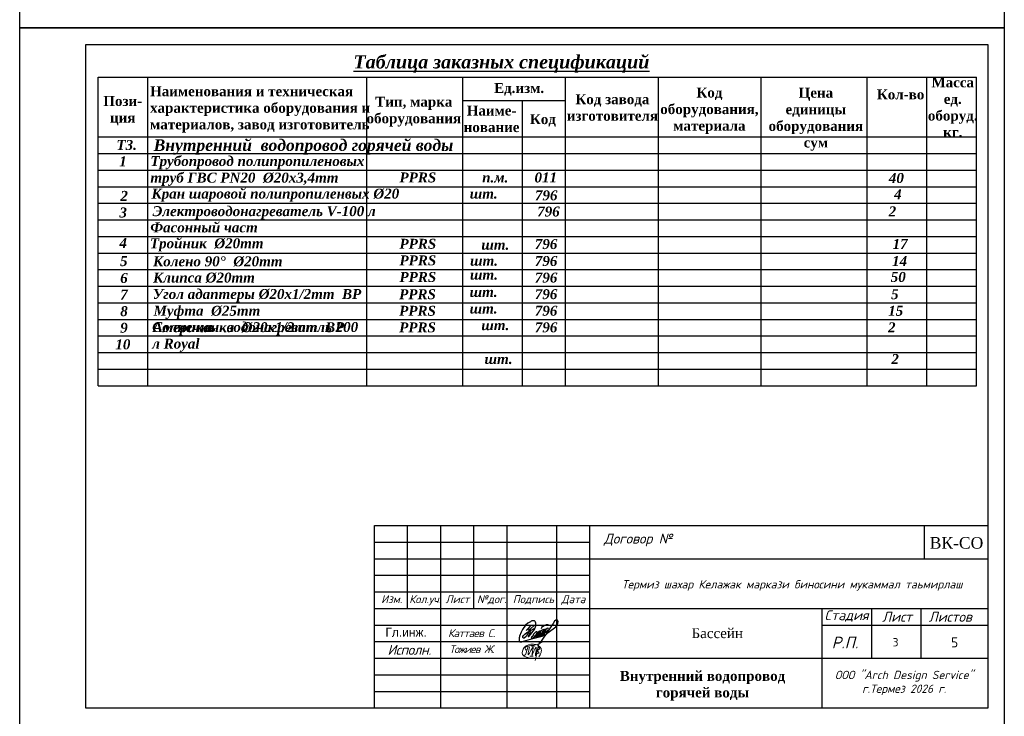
# Model space of a CAD drawing. Extents: x 4114239 to 5838486, y 780458 to 1383318.
# Tile 167 of 231: x 4447956 to 4477656, y 1194546 to 1215546. Entities that reach past the tile are written whole.
import ezdxf

# ---------------------------------------------------------------- set-up
doc = ezdxf.new("R2010")
doc.units = 0
doc.header["$MEASUREMENT"] = 0
doc.layers.add('_0', color=7, linetype='Continuous', lineweight=15)
doc.layers.add('ФВС-3', color=7, linetype='Continuous', lineweight=25)
doc.layers.add('liniya', color=7, linetype='Continuous')
doc.styles.add('MyStyle', font='isocpeur.ttf', dxfattribs={"height": 400})
doc.styles.add('NIA', font='times.ttf')
doc.styles.add('OOO-Kazar', font='txt')

# ---------------------------------------------------------------- blocks, each defined once
blk = doc.blocks.new('gfnfd')
at = {"layer": '_0', "color": 5, "ltscale": 100}
for points in [[(6520817.7, 2413293.9), (6520848.3, 2413293.6)], [(6520801, 2413191.6), (6520834.5, 2413191.6)]]:
    blk.add_lwpolyline(points, dxfattribs=at)
blk.add_arc((6518800.2, 2413812.4), 2051.1, 342.79532, 345.32891, dxfattribs=at)
for points in [[(6520891.3, 2413186), (6520915, 2413229.1), (6520915.3, 2413268.7), (6520745.7, 2413281.4), (6520730.3, 2413208), (6520826.7, 2413172.7)], [(6520765.3, 2413254.6), (6520754.2, 2413268.5), (6520847.3, 2413304.6), (6520939, 2413338.6)], [(6520800.2, 2413285.4), (6520787, 2413204.9), (6520836.4, 2413284.7), (6520823.2, 2413202), (6520865.6, 2413283.3), (6520858, 2413196.4), (6520894.9, 2413321.6), (6520855, 2413150)], [(6520887.9, 2413287.6), (6520900.4, 2413265.9), (6520878.9, 2413249.6), (6520895.2, 2413224), (6520870, 2413212.6), (6520870.2, 2413206.7)], [(6520759.5, 2413205.7), (6520745.6, 2413203.3)]]:
    blk.add_spline(points, degree=3, dxfattribs=at)
blk = doc.blocks.new('rrwerewrewrewrew')
at = {"color": 5}
for points in [[(387872, 564817), (385461, 560165, 0.5555675), (386382, 560107), (391670, 566719), (392907, 570003, 0.1652467), (392907, 572723, 0.4373519), (390680, 575054, 0.1925367), (387853, 574100), (386571, 573489), (385290, 572586), (383117, 570710), (380078, 566719), (378699, 564105), (377285, 560326), (377078, 559578, 0.0785228), (377003, 555809, 0.2301942), (377694, 554621, 0.0887128), (377781, 554616, 0.0887128), (379419, 554812, 0.0887128), (381084, 555304), (390088, 557920), (399004, 560086), (402154, 561376)], [(387980, 570424), (385421, 567493, 0.2289988), (385508, 566433, 0.4148871), (386276, 566280), (387929, 567230), (391574, 570827), (387929, 567230), (383602, 559965), (381685, 558391), (380818, 558391), (380448, 559062), (380582, 559876), (380932, 560780), (382245, 562139), (384351, 563843), (392166, 568035)], [(390507, 558635), (395529, 562210), (397057, 563852), (397766, 564614), (397257, 565308), (395804, 564684), (393930, 562390), (393187, 560845, 0.2425571), (393041, 559580, 0.403283), (393704, 559264), (399431, 563972), (400603, 565962), (400228, 566548), (398635, 565939), (397633, 564795), (395782, 562481), (395782, 560295), (396385, 560295), (399478, 562450), (401915, 565049, 0.0481341), (402290, 566969, 0.1195267), (400636, 565910), (398470, 562543), (398470, 560904), (398892, 560600), (405033, 566245, 0.1215434), (405033, 567557, 0.358457), (404400, 567908, 0.1500372), (402713, 566737), (401915, 565049), (401358, 564455, 0.1033271), (401119, 561843, 0.5753384), (401471, 561164, 0.1529521), (402959, 561934), (404869, 563552), (412161, 569153), (414224, 572291), (414531, 574421), (414044, 575728), (413253, 576151), (412242, 575691), (411129, 574552), (409777, 572512), (406098, 567138), (396979, 553520)], [(398349, 567683, -0.1723995), (399516, 569357, -0.0937472), (402528, 571150, -0.2781187), (405794, 570727)], [(393348, 564247, 0.1582973), (390735, 562114), (389962, 560238), (388831, 559169, 0.4981733), (388831, 558274, 0.2094685), (389828, 557885), (393236, 561652), (394204, 563658, 0.4643233), (393929, 564350), (393348, 564299), (393348, 564247)]]:
    blk.add_lwpolyline(points, format="xyb", dxfattribs=at)
blk.add_lwpolyline([(385421, 567493), (383513, 565557)], dxfattribs=at)

msp = doc.modelspace()

# ---------------------------------------------------------------- linework, layer by layer
for p, q in [((4447956.0865, 1215295.9427), (4447956.0865, 1236295.9427)), ((4477656.0865, 1236295.9427), (4477656.0865, 1215295.9427)), ((4477656.0865, 1215295.9427), (4447956.0865, 1215295.9427))]:
    msp.add_line(p, q)
at = {"color": 0}
for p, q in [((4447956.0865, 1215295.9427), (4477656.0865, 1215295.9427)), ((4447956.0865, 1194295.9427), (4447956.0865, 1215295.9427)), ((4477656.0865, 1215295.9427), (4477656.0865, 1194295.9427)), ((4449956.0865, 1214795.9427), (4477156.0865, 1214795.9427)), ((4449956.0865, 1194795.9427), (4449956.0865, 1214795.9427)), ((4477156.0865, 1214795.9427), (4477156.0865, 1194795.9427)), ((4450320.5577, 1213811.1989), (4476820.5577, 1213811.1989)), ((4450320.5577, 1204511.1989), (4450320.5577, 1213811.1989)), ((4451820.5577, 1204511.1989), (4451820.5577, 1213811.1989)), ((4458426.6301, 1204511.1989), (4458426.6301, 1213811.1989)), ((4461320.5577, 1204511.1989), (4461320.5577, 1213811.1989)), ((4464420.5577, 1204511.1989), (4464420.5577, 1213811.1989)), ((4467220.5577, 1204511.1989), (4467220.5577, 1213811.1989)), ((4470320.5577, 1204511.1989), (4470320.5577, 1213811.1989)), ((4473520.5577, 1204511.1989), (4473520.5577, 1213811.1989)), ((4475320.5577, 1204511.1989), (4475320.5577, 1213811.1989)), ((4476820.5577, 1204511.1989), (4476820.5577, 1213811.1989)), ((4461320.5577, 1213111.1989), (4464420.5577, 1213111.1989)), ((4463120.5577, 1204511.1989), (4463120.5577, 1213111.1989)), ((4450320.5577, 1212011.1989), (4476820.5577, 1212011.1989)), ((4450320.5577, 1211511.1989), (4476820.5577, 1211511.1989)), ((4450320.5577, 1211011.1989), (4476820.5577, 1211011.1989)), ((4450320.5577, 1210511.1989), (4476820.5577, 1210511.1989)), ((4450320.5577, 1210011.1989), (4476820.5577, 1210011.1989)), ((4450320.5577, 1209511.1989), (4476820.5577, 1209511.1989)), ((4450320.5577, 1209011.1989), (4476820.5577, 1209011.1989)), ((4450320.5577, 1208511.1989), (4476820.5577, 1208511.1989)), ((4450320.5577, 1208011.1989), (4476820.5577, 1208011.1989)), ((4450320.5577, 1207511.1989), (4476820.5577, 1207511.1989)), ((4450320.5577, 1207011.1989), (4476820.5577, 1207011.1989)), ((4450320.5577, 1206511.1989), (4476820.5577, 1206511.1989)), ((4450320.5577, 1206011.1989), (4476820.5577, 1206011.1989)), ((4450320.5577, 1205511.1989), (4476820.5577, 1205511.1989)), ((4450320.5577, 1205011.1989), (4476820.5577, 1205011.1989)), ((4450320.5577, 1204511.1989), (4476820.5577, 1204511.1989)), ((4477156.0865, 1194795.9427), (4449956.0865, 1194795.9427))]:
    msp.add_line(p, q, dxfattribs=at)
at = {"color": 7, "linetype": 'Continuous'}
for p, q in [((4458656.0865, 1200295.9427), (4477156.0865, 1200295.9427)), ((4458656.0865, 1194795.9427), (4458656.0865, 1200295.9427)), ((4459656.0865, 1197795.9427), (4459656.0865, 1200295.9427)), ((4460656.0865, 1194795.9427), (4460656.0865, 1200295.9427)), ((4461656.0865, 1197795.9427), (4461656.0865, 1200295.9427)), ((4462656.0865, 1194795.9427), (4462656.0865, 1200295.9427)), ((4464156.0865, 1194795.9427), (4464156.0865, 1200295.9427)), ((4465156.0865, 1194795.9427), (4465156.0865, 1200295.9427)), ((4465156.0865, 1199295.9427), (4477156.0865, 1199295.9427)), ((4458656.0865, 1198295.9427), (4465156.0865, 1198295.9427)), ((4458656.0865, 1197795.9427), (4465156.0865, 1197795.9427)), ((4465156.0865, 1197795.9427), (4477156.0865, 1197795.9427)), ((4472156.0865, 1197795.9427), (4472156.0865, 1194795.9427)), ((4473656.0865, 1196295.9427), (4473656.0865, 1197795.9427)), ((4475150.2488, 1196295.9427), (4475150.2488, 1197795.9427)), ((4472156.0865, 1197295.9427), (4477156.0865, 1197295.9427)), ((4465156.0865, 1196295.9427), (4477156.0865, 1196295.9427))]:
    msp.add_line(p, q, dxfattribs=at)
at = {"linetype": 'ByBlock', "ltscale": 0.1}
msp.add_line((4475236.0873, 1200295.9427), (4475236.0873, 1199295.9427), dxfattribs=at)
msp.add_lwpolyline([(4458656.0865, 1200295.9427), (4477156.0865, 1200295.9427), (4477156.0865, 1194795.9427), (4458656.0865, 1194795.9427)], close=True, dxfattribs=at)
at = {"color": 7, "linetype": 'Continuous'}
for points in [[(4458656.0865, 1199795.9427), (4465156.0865, 1199795.9427)], [(4458656.0865, 1199295.9427), (4465156.0865, 1199295.9427)], [(4458656.0865, 1198795.9427), (4465156.0865, 1198795.9427)], [(4458656.0865, 1197295.9427), (4465156.0865, 1197295.9427)], [(4458656.0865, 1196795.9427), (4465156.0865, 1196795.9427)], [(4458656.0865, 1196295.9427), (4465156.0865, 1196295.9427)], [(4458656.0865, 1195795.9427), (4465156.0865, 1195795.9427)], [(4458656.0865, 1195295.9427), (4465156.0865, 1195295.9427)]]:
    msp.add_lwpolyline(points, dxfattribs=at)

# ---------------------------------------------------------------- block references
at = {"color": 6, "xscale": 0.03125, "yscale": 0.03125, "zscale": 0.03125}
msp.add_blockref('rrwerewrewrewrew', (4451244.4494, 1179456.1373), dxfattribs=at)
at = {"layer": '_0', "xscale": 3, "yscale": 3, "zscale": 3}
msp.add_blockref('gfnfd', (-15099063.247, -6043219.6903), dxfattribs=at)

# ---------------------------------------------------------------- texts
at = {"color": 0}
for s, insert, char_height, width, attachment_point in [('{\\fTimes New Roman|b1|i1|c204|p18;\\LТаблица заказных спецификаций}', (4462486.1746, 1214475.8883), 400, 9709.962533, 2), ('{\\fTimes New Roman|b1|i0|c204|p18;Ед.изм.}', (4462265.4634, 1213637.101), 300, 1741.278095, 1), ('{\\fTimes New Roman|b1|i0|c204|p18;Масса \\Pед.\\Pоборуд.\\Pкг.}', (4476100.7471, 1213806.3077), 300, 2018.588366, 2), ('{\\fTimes New Roman|b1|i0|c204|p18;Пози-\\Pция}', (4451063.9348, 1213245.6656), 300, 1778.657707, 2), ('{\\fTimes New Roman|b1|i0|c204|p18;Наименования и техническая характеристика оборудования и материалов, завод изготовитель}', (4451888.0691, 1213539.4973), 300, 6866.681006, 1), ('{\\fTimes New Roman|b1|i0|c204|p18;Код завода изготовителя}', (4465834.1906, 1213299.5507), 300, 3755.544879, 2), ('{\\fTimes New Roman|b1|i0|c204|p18;Код оборудования, материала}', (4468760.4111, 1213500.6211), 300, 2642.923346, 2), ('{\\fTimes New Roman|b1|i0|c204|p18;Цена единицы оборудования\\Pсум}', (4471971.6982, 1213494.1916), 300, 2969.873615, 2), ('{\\fTimes New Roman|b1|i0|c204|p18;Кол-во}', (4473812.0784, 1213443.753), 300, 1883.376158, 1), ('{\\fTimes New Roman|b1|i0|c204|p18;Тип, марка оборудования}', (4459844.3411, 1213223.8627), 300, 2555.801052, 2), ('{\\fTimes New Roman|b1|i0|c204|p18;Наиме-\\Pнование}', (4462190.0265, 1212957.9268), 300, 2217.681443, 2), ('{\\fTimes New Roman|b1|i0|c204|p18;Код}', (4463346.0139, 1212697.8827), 300, 2042.16445, 1), ('{\\fTimes New Roman|b1|i1|c204|p18;Т3.}', (4450873.185, 1211920.7351), 300, 560.39005, 1), ('{\\fTimes New Roman|b1|i1|c204|p18;Внутренний  водопровод горячей воды}', (4451995.7372, 1211940.0112), 350, 9372.527956, 1), ('{\\fTimes New Roman|b1|i1|c204|p18;Трубопровод полипропиленовых труб ГВС PN2\\fTimes New Roman|b1|i1|c0|p18;0\\fTimes New Roman|b1|i1|c204|p18;  %%C\\fTimes New Roman|b1|i1|c0|p18;20\\fTimes New Roman|b1|i1|c204|p18;х\\fTimes New Roman|b1|i1|c0|p18;3\\fTimes New Roman|b1|i1|c204|p18;,\\fTimes New Roman|b1|i1|c0|p18;4\\fTimes New Roman|b1|i1|c204|p18;mm\\P\\P                }', (4451898.3977, 1211434.856), 300, 6606.792448, 1), ('{\\fTimes New Roman|b1|i1|c204|p18;1}', (4450957.3951, 1211426.218), 300, 200.04398, 1), ('{\\fTimes New Roman|b1|i1|c204|p18;PPRS}', (4459411.3773, 1210940.9153), 300, 1098.097332, 1), ('{\\fTimes New Roman|b1|i1|c204|p18;011}', (4463485.0367, 1210940.1656), 300, 643.01442, 1), ('{\\fTimes New Roman|b0|i0|c204|p18;    \\fTimes New Roman|b1|i1|c204|p18;п.м.}', (4461453.6059, 1210940.1656), 300, 1171.853641, 1), ('{\\fTimes New Roman|b1|i1|c204|p18;2}', (4450993.3066, 1210384.7092), 300, 216.914924, 1), ('{\\fTimes New Roman|b1|i1|c204|p18;Кран шаровой полипропиленвых %%C\\fTimes New Roman|b1|i1|c0|p18;20}', (4451932.397, 1210453.9479), 300, 7705.059097, 1), ('{\\fTimes New Roman|b0|i0|c204|p18;   \\fTimes New Roman|b1|i1|c204|p18;шт.}', (4461531.4386, 1210452.3402), 300, 1114.1031, 1), ('{\\fTimes New Roman|b1|i1|c204|p18;796}', (4463497.9636, 1210400.9612), 300, 671.997837, 1), ('{\\fTimes New Roman|b1|i1|c0|p18;4}', (4474331.1896, 1210435.5652), 300, 469.762797, 1), ('{\\fTimes New Roman|b1|i1|c204|p18;3}', (4450963.8964, 1209884.7092), 300, 211.074982, 1), ('{\\fTimes New Roman|b1|i1|c204|p18;Электроводонагреватель V-\\fTimes New Roman|b1|i1|c0|p18;10\\fTimes New Roman|b1|i1|c204|p18;0 л}', (4451963.6976, 1209924.4259), 300, 6717.255116, 1), ('{\\fTimes New Roman|b1|i1|c204|p18;796}', (4463566.3415, 1209913.7824), 300, 3755.544879, 1), ('{\\fTimes New Roman|b1|i1|c0|p18;2}', (4474168.0574, 1209916.005), 300, 469.762797, 1), ('{\\fTimes New Roman|b1|i1|c204|p18;Фасонный част }', (4451896.0471, 1209434.683), 300, 3370.187682, 1), ('{\\fTimes New Roman|b1|i1|c204|p18;4}', (4450963.8586, 1208966.6047), 300, 225.350397, 1), ('{\\fTimes New Roman|b1|i1|c204|p18;PPRS}', (4459411.3773, 1208940.9153), 300, 1098.097332, 1), ('{\\fTimes New Roman|b1|i1|c204|p18;шт.}', (4461880.0668, 1208912.4606), 300, 781.87527, 1), ('{\\fTimes New Roman|b1|i1|c204|p18;796}', (4463494.5714, 1208932.2452), 300, 671.997837, 1), ('{\\fTimes New Roman|b1|i1|c204|p18;5}', (4450982.4713, 1208418.687), 300, 226.215573, 1), ('{\\fTimes New Roman|b1|i1|c204|p18;Колено 90%%D  %%C\\fTimes New Roman|b1|i1|c0|p18;20\\fTimes New Roman|b1|i1|c204|p18;mm  }', (4451978.2236, 1208411.4879), 300, 4979.111212, 1), ('{\\fTimes New Roman|b1|i1|c204|p18;PPRS}', (4459411.3773, 1208440.9153), 300, 1098.097332, 1), ('{\\fTimes New Roman|b0|i0|c204|p18;   \\fTimes New Roman|b1|i1|c204|p18;шт.}', (4461540.8763, 1208430.3263), 300, 1114.1031, 1), ('{\\fTimes New Roman|b1|i1|c204|p18;796}', (4463494.5714, 1208422.1871), 300, 671.997837, 1), ('{\\fTimes New Roman|b1|i1|c0|p18;14}', (4474270.9853, 1208419.864), 300, 668.320836, 1), ('{\\fTimes New Roman|b1|i1|c204|p18;6}', (4450988.1886, 1207909.4865), 300, 229.027397, 1), ('{\\fTimes New Roman|b1|i1|c204|p18;Клипса %%C\\fTimes New Roman|b1|i1|c0|p18;20\\fTimes New Roman|b1|i1|c204|p18;mm}', (4451979.6595, 1207922.6129), 300, 4179.111341, 1), ('{\\fTimes New Roman|b1|i1|c204|p18;PPRS}', (4459411.3773, 1207940.9153), 300, 1098.097332, 1), ('{\\fTimes New Roman|b0|i0|c204|p18;   \\fTimes New Roman|b1|i1|c204|p18;шт.}', (4461536.9471, 1208009.0828), 300, 1114.1031, 1), ('{\\fTimes New Roman|b1|i1|c204|p18;796}', (4463494.5714, 1207922.1871), 300, 671.997837, 1), ('{\\fTimes New Roman|b1|i1|c0|p18;50}', (4474230.821, 1207941.2995), 300, 671.997837, 1), ('{\\fTimes New Roman|b1|i1|c204|p18;7}', (4450988.1886, 1207409.4865), 300, 229.027397, 1), ('{\\fTimes New Roman|b1|i1|c204|p18;Угол адаптеры %%C20х1/2mm  ВР}', (4451969.6219, 1207426.4245), 300, 6603.097358, 1), ('{\\fTimes New Roman|b1|i1|c204|p18;PPRS}', (4459401.3397, 1207420.756), 300, 1098.097332, 1), ('{\\fTimes New Roman|b0|i0|c204|p18;   \\fTimes New Roman|b1|i1|c204|p18;шт.}', (4461526.9095, 1207488.9234), 300, 1114.1031, 1), ('{\\fTimes New Roman|b1|i1|c204|p18;796}', (4463494.5714, 1207422.1871), 300, 671.997837, 1), ('{\\fTimes New Roman|b1|i1|c0|p18;5}', (4474240.9553, 1207421.1402), 300, 456.707416, 1), ('{\\fTimes New Roman|b1|i1|c204|p18;8}', (4450988.1886, 1206909.4865), 300, 229.027397, 1), ('{\\fTimes New Roman|b1|i1|c204|p18;Муфта  %%C2\\fTimes New Roman|b1|i1|c0|p18;5\\fTimes New Roman|b1|i1|c204|p18;mm}', (4451993.8735, 1206921.8553), 300, 3329.387888, 1), ('{\\fTimes New Roman|b1|i1|c204|p18;PPRS}', (4459401.3397, 1206920.756), 300, 1098.097332, 1), ('{\\fTimes New Roman|b0|i0|c204|p18;   \\fTimes New Roman|b1|i1|c204|p18;шт.}', (4461526.9095, 1206988.9234), 300, 1114.1031, 1), ('{\\fTimes New Roman|b1|i1|c204|p18;796}', (4463494.5714, 1206922.1871), 300, 671.997837, 1), ('{\\fTimes New Roman|b1|i1|c204|p18;9}', (4450988.1886, 1206409.4865), 300, 229.027397, 1), ('{\\fTimes New Roman|b1|i1|c204|p18;Американка  %%C20х1/2mm  ВР}', (4451969.6219, 1206426.4245), 300, 6322.713681, 1), ('{\\fTimes New Roman|b1|i1|c204|p18;PPRS}', (4459401.3397, 1206420.756), 300, 1098.097332, 1), ('{\\fTimes New Roman|b1|i1|c204|p18;796}', (4463494.5714, 1206422.1871), 300, 671.997837, 1), ('{\\fTimes New Roman|b1|i1|c0|p18;2}', (4474148.535, 1206421.1402), 300, 469.762797, 1), ('{\\fTimes New Roman|b1|i1|c204|p18;шт.}', (4461880.0668, 1206486.9207), 300, 781.87527, 1), ('{\\fTimes New Roman|b1|i1|c204|p18;10}', (4450842.5838, 1205909.4865), 300, 445.321557, 1), ('{\\fTimes New Roman|b1|i0|c204|p18;Внутренний водопровод \\Pгорячей воды }', (4468553.145, 1195914.0383), 300, 5848.132165, 2)]:
    msp.add_mtext(s, dxfattribs=dict(at, insert=insert, char_height=char_height, width=width, attachment_point=attachment_point))
at = {"color": 0, "char_height": 300, "attachment_point": 1}
for s, insert in [('{\\fTimes New Roman|b1|i1|c0|p18;40}', (4474173.8123, 1210925.0755)), ('{\\fTimes New Roman|b1|i1|c0|p18;15}', (4474153.6141, 1206921.1402))]:
    msp.add_mtext(s, dxfattribs=dict(at, insert=insert))
for s, insert, char_height, width, attachment_point in [('{\\fTimes New Roman|b1|i1|c204|p18; Тройник  %%C\\fTimes New Roman|b1|i1|c0|p18;20\\fTimes New Roman|b1|i1|c204|p18;mm}', (4451770.7066, 1208955.7529), 300, 9549.851051, 1), ('{\\fTimes New Roman|b1|i1|c0|p18;17}', (4474287.2393, 1208935.2269), 300, 469.762797, 1), ('{\\fISOCPEUR|b0|i1|c204|p34;\\T0.9;Каттаев С}.', (4460876.0865, 1197051.2574), 240, 2180, 4)]:
    msp.add_mtext(s, dxfattribs=dict(insert=insert, char_height=char_height, width=width, attachment_point=attachment_point))
at = {"color": 1, "char_height": 300, "attachment_point": 1}
for s, insert, width in [('{\\fTimes New Roman|b1|i1|c0|p18;\\C0;                                            C\\fTimes New Roman|b1|i1|c204|p18;олнечны \\fTimes New Roman|b1|i1|c0|p18; \\fTimes New Roman|b1|i1|c204|p18;водонагреватль\\fTimes New Roman|b1|i1|c0|p18; 200 \\fTimes New Roman|b1|i1|c204|p18;л \\fTimes New Roman|b1|i1|c0|p18;Royal}', (4451953.2981, 1206431.4449), 6486.750093), ('{\\fTimes New Roman|b1|i1|c204|p18;\\C0;шт.}', (4461976.903, 1205467.2232), 850.354719), ('{\\fTimes New Roman|b1|i1|c204|p18;\\C0;2}', (4474249.8773, 1205465.7413), 255.299718)]:
    msp.add_mtext(s, dxfattribs=dict(at, insert=insert, width=width))
at = {"insert": (4475406.2542, 1199948.8797), "char_height": 350, "attachment_point": 1}
msp.add_mtext('{\\fTimes New Roman|b0|i0|c204|p18;ВК-СО}', dxfattribs=at)
at = {"lineweight": -3, "insert": (4468221.1371, 1197202.5931), "char_height": 300, "width": 1733.650506, "attachment_point": 1, "style": 'NIA'}
msp.add_mtext('\\pxi0.005;{\\C0;Бассейн}', dxfattribs=at)
at = {"attachment_point": 1, "style": 'MyStyle'}
for s, width, insert, char_height in [('5', 968.847201, (4476046.1817, 1196923.7532), 300), ('3', 541.266485, (4474287.5797, 1196904.1547), 250)]:
    msp.add_mtext_dynamic_manual_height_columns(s, width=width, gutter_width=1250, heights=[0], dxfattribs=dict(at, insert=insert, char_height=char_height))
at = {"layer": 'liniya', "insert": (4458988.1008, 1197213.8172), "char_height": 270, "width": 1161.892161, "attachment_point": 1}
msp.add_mtext('Гл.инж.', dxfattribs=at)
at = {"layer": 'ФВС-3', "color": 0, "linetype": 'Continuous', "lineweight": 5, "style": 'OOO-Kazar'}
for s, insert, char_height, attachment_point in [('{\\fISOCPEUR|b0|i1|c204|p34;Договор №}', (4466606.5624, 1199671.0265), 300, 8), ('{\\fISOCPEUR|b0|i1|c204|p34;Изм.}', (4459175.4426, 1198196.3716), 240, 2), ('{\\fISOCPEUR|b0|i1|c204|p34;Кол.уч.}', (4460187.4775, 1198196.3716), 240, 2), ('{\\fISOCPEUR|b0|i1|c204|p34;Лист}', (4461159.5763, 1198196.3716), 240, 2), ('{\\fISOCPEUR|b0|i1|c204|p34;№дог.}', (4462195.4677, 1198196.3716), 240, 2), ('{\\fISOCPEUR|b0|i1|c204|p34;Подпись}', (4463452.5527, 1198196.3716), 240, 2), ('{\\fISOCPEUR|b0|i1|c204|p34;Дата}', (4464657.1946, 1198196.3716), 240, 2), ('{\\fISOCPEUR|b0|i1|c204|p34;Стадия}', (4472897.2233, 1197395.9427), 300, 8), ('{\\fISOCPEUR|b0|i1|c204|p34;Лист }', (4474421.443, 1197395.9427), 300, 8), ('{\\fISOCPEUR|b0|i1|c204|p34;Листов }', (4476025.4502, 1197395.9427), 300, 8), ('{\\fISOCPEUR|b0|i1|c204|p34;Р.П.}', (4472851.9548, 1196595.9427), 350, 8), ('{\\fISOCPEUR|b0|i1|c204|p34;\\T0.95;Исполн.}', (4459707.9435, 1196699.6912), 300, 2)]:
    msp.add_mtext(s, dxfattribs=dict(at, insert=insert, char_height=char_height, attachment_point=attachment_point))
at = {"layer": 'ФВС-3', "linetype": 'Continuous', "lineweight": 5, "style": 'OOO-Kazar'}
for s, insert, char_height, attachment_point in [('{\\fISOCPEUR|b0|i1|c204|p34;Термиз шахар Келажак маркази биносини мукаммал таьмирлаш\\P  }', (4471255.7473, 1197914.5288), 250, 8), ('{\\fISOCPEUR|b0|i1|c204|p34;\\T0.9;Тожиев Ж.}', (4461590.8997, 1196682.7122), 230, 2), ('{\\fISOCPEUR|b0|i1|c204|p34;ООО "Arch Design Service"\\Pг.Термез 20\\fISOCPEUR|b0|i1|c0|p34;26\\fISOCPEUR|b0|i1|c204|p34; г.\\P  }', (4474634.9793, 1194767.0953), 250, 8)]:
    msp.add_mtext(s, dxfattribs=dict(at, insert=insert, char_height=char_height, attachment_point=attachment_point))

doc.saveas('drawing.dxf')
